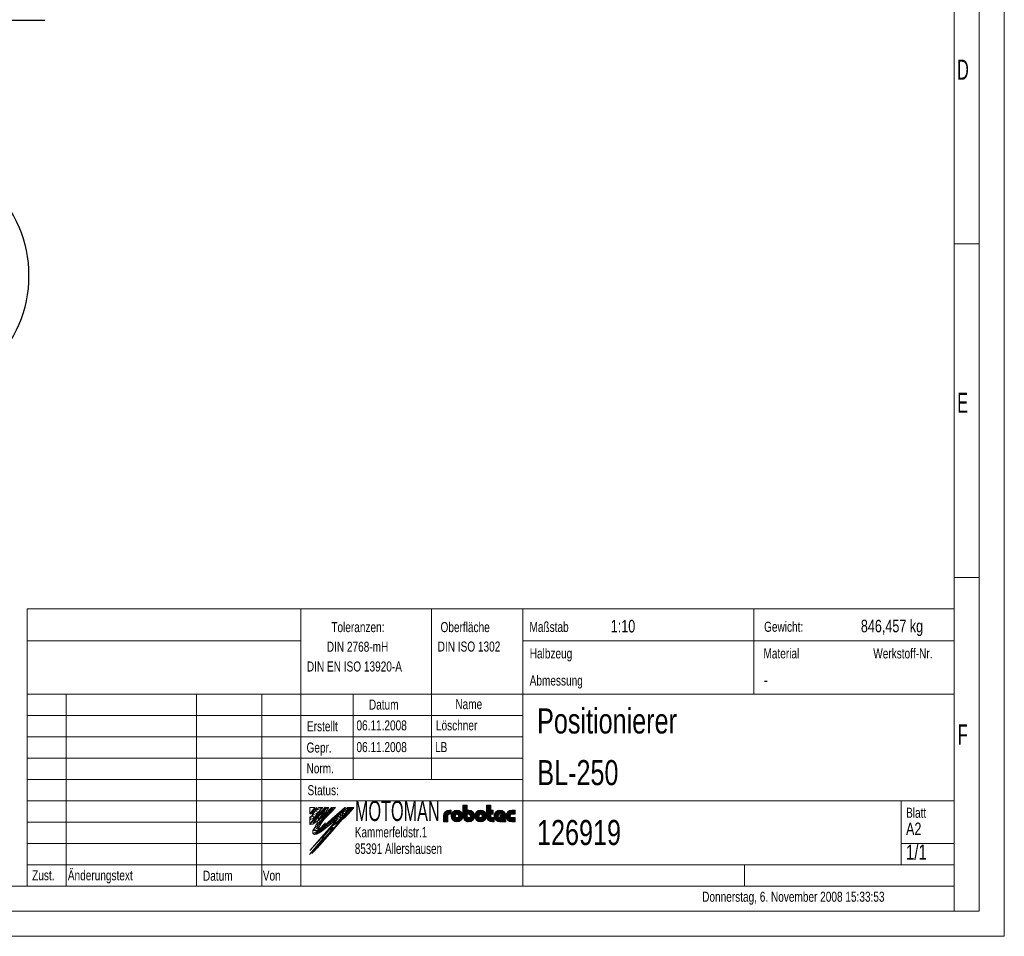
# Model space of a CAD drawing. Header units: millimetres. Extents: x 36 to 588, y 6 to 414.
# Tile 13 of 14: x 392 to 588, y 6 to 188. Entities that reach past the tile are written whole.
import ezdxf

# ---------------------------------------------------------------- set-up
doc = ezdxf.new("R2010")
doc.units = ezdxf.units.MM
doc.styles.add('SLDTEXTSTYLE0', font='TXT', dxfattribs={"width": 0.605})
doc.styles.add('SLDTEXTSTYLE1', font='TXT', dxfattribs={"width": 0.75})
doc.styles.add('SLDTEXTSTYLE2', font='TXT', dxfattribs={"width": 0.7})
doc.dimstyles.new('SLDDIMSTYLE1', dxfattribs={"dimtxt": 1.3, "dimasz": 1.3, "dimexe": 0, "dimexo": 0.0625, "dimgap": 0.325, "dimtad": 0, "dimtih": 1, "dimtoh": 1, "dimdec": 0, "dimrnd": 1e-09, "dimzin": 0, "dimdsep": 46, "dimtxsty": 'Standard', "dimblk1": 'DOT', "dimblk2": 'DOT', "dimsah": 1, "dimcen": 0.09, "dimadec": 0, "dimazin": 0, "dimtfac": 1, "dimtdec": 0, "dimtofl": 0, "dimtmove": 0, "dimatfit": 3, "dimldrblk": 'DOT', "dimfxl": 1, "dimtolj": 1, "dimtzin": 0, "dimarcsym": 0})

# ---------------------------------------------------------------- blocks, each defined once
blk = doc.blocks.new('_DOT')
at = {"color": 0, "linetype": 'ByBlock', "lineweight": -2}
blk.add_line((-0.5, 0), (-1, 0), dxfattribs=at)
at = {"color": 0, "linetype": 'ByBlock', "const_width": 0.5}
blk.add_lwpolyline([(-0.25, 0, 1), (0.25, 0, 1)], format="xyb", close=True, dxfattribs=at)

msp = doc.modelspace()

# ---------------------------------------------------------------- linework, layer by layer
at = {"color": 7, "linetype": 'Continuous', "lineweight": 15}
for p, q in [((588.5, 414.5), (588.5, 5.5)), ((588.5, 5.5), (36.5, 5.5))]:
    msp.add_line(p, q, dxfattribs=at)
at = {"color": 1, "linetype": 'Continuous', "lineweight": 0}
for p, q in [((583.5, 409.5), (583.5, 10.5)), ((578.5, 404.5), (578.5, 10.5)), ((583.4831, 143.5), (578.5, 143.5)), ((583.4831, 77), (578.5, 77)), ((393.7247, 70.7491), (393.7247, 15.4991)), ((393.7247, 70.7491), (578.5, 70.7491)), ((448.3247, 15.4991), (448.3247, 70.7491)), ((474.3247, 70.7491), (474.3247, 36.7491)), ((492.5247, 70.7491), (492.5247, 15.4991)), ((538.6121, 53.7491), (538.6121, 70.7491)), ((578.5, 10.5), (578.5, 65.49)), ((448.3247, 64.3741), (393.7247, 64.3741)), ((578.5, 64.3741), (492.5247, 64.3741)), ((578.5, 53.7491), (393.7247, 53.7491)), ((401.5247, 53.7491), (401.5247, 15.4991)), ((427.5247, 15.4991), (427.5247, 53.7491)), ((440.5247, 53.7491), (440.5247, 15.4991)), ((458.7247, 36.7491), (458.7247, 53.7491)), ((492.5247, 49.4991), (393.7247, 49.4991)), ((492.5247, 45.2491), (393.7247, 45.2491)), ((492.5247, 40.9991), (393.7247, 40.9991)), ((492.5247, 36.7491), (393.7247, 36.7491)), ((448.3247, 32.4991), (393.7247, 32.4991)), ((448.3247, 32.4991), (578.5, 32.4991)), ((567.9247, 19.7491), (567.9247, 32.4991)), ((448.3247, 28.2491), (393.7247, 28.2491)), ((448.3247, 23.9991), (393.7247, 23.9991)), ((578.5, 23.9991), (567.9247, 23.9991)), ((393.7247, 19.7491), (578.5, 19.7491)), ((536.7247, 15.4991), (536.7247, 19.7491)), ((393.7247, 15.4991), (46.5, 15.5)), ((393.7247, 15.4991), (578.5, 15.4991)), ((583.5, 10.5), (41.5, 10.5)), ((395.62, 10.5), (578.5, 10.5))]:
    msp.add_line(p, q, dxfattribs=at)
at = {"color": 7, "linetype": 'Continuous', "lineweight": 0}
for p, q in [((480.593, 29.4824), (480.593, 31.6664)), ((480.593, 31.6664), (481.433, 31.6664)), ((480.6783, 31.6664), (480.6783, 29.0426)), ((480.7623, 28.8745), (480.7623, 31.6664)), ((480.8463, 31.6664), (480.8463, 28.7532)), ((480.9303, 28.658), (480.9303, 31.6664)), ((481.0143, 31.6664), (481.0143, 28.5805)), ((481.0983, 28.5164), (481.0983, 31.6664)), ((481.1823, 31.6664), (481.1823, 28.4632)), ((481.2663, 28.4192), (481.2663, 31.6664)), ((481.3503, 31.6664), (481.3503, 28.3834)), ((481.433, 29.4824), (481.433, 31.6664)), ((485.297, 31.6664), (486.137, 31.6664)), ((485.297, 29.4824), (485.297, 31.6664)), ((485.3426, 29.1579), (485.3426, 31.6664)), ((485.4266, 31.6664), (485.4266, 28.9456)), ((485.5106, 28.8064), (485.5106, 31.6664)), ((485.5946, 31.6664), (485.5946, 28.7004)), ((485.6786, 28.6152), (485.6786, 31.6664)), ((485.7626, 31.6664), (485.7626, 28.5451)), ((485.8466, 28.487), (485.8466, 31.6664)), ((485.9306, 31.6664), (485.9306, 28.4389)), ((486.0146, 28.3994), (486.0146, 31.6664)), ((486.0986, 31.6664), (486.0986, 28.3675)), ((486.137, 30.6584), (486.137, 31.6664)), ((450.4677, 29.4824), (450.0657, 29.2305)), ((450.0696, 29.8806), (451.0944, 31.1812)), ((450.0696, 31.1812), (451.0944, 31.1812)), ((451.0944, 31.1812), (450.0696, 29.8806)), ((450.0696, 29.8806), (450.0696, 31.1812)), ((450.0696, 29.8806), (450.2871, 29.8806)), ((450.2871, 29.8806), (450.0696, 29.8806)), ((450.2871, 29.8806), (450.0696, 29.8806)), ((450.0696, 28.6806), (450.4848, 29.5169)), ((450.0696, 28.6806), (450.4677, 29.4824)), ((450.2871, 29.8806), (451.0944, 31.1812)), ((451.0944, 31.1812), (450.2871, 29.8806)), ((450.2871, 29.8806), (450.9701, 30.8324)), ((450.9701, 30.8324), (450.2871, 29.8806)), ((450.6601, 30.191), (450.2871, 29.8806)), ((450.2871, 29.8806), (450.6601, 30.191)), ((450.6601, 30.191), (450.2871, 29.8806)), ((451.1767, 30.5013), (450.4848, 29.5169)), ((450.4848, 29.5169), (451.1767, 30.5013)), ((450.4848, 29.5169), (451.7743, 30.1993)), ((451.7743, 30.1993), (450.4848, 29.5169)), ((450.4848, 29.5169), (450.7424, 30.1703)), ((450.4848, 29.5169), (450.9911, 29.1564)), ((450.9911, 29.1564), (450.4848, 29.5169)), ((450.6601, 30.191), (450.9701, 30.8324)), ((450.9701, 30.8324), (450.6601, 30.191)), ((450.6601, 30.191), (451.1767, 30.5013)), ((451.1767, 30.5013), (450.6601, 30.191)), ((450.7424, 30.1703), (450.6601, 30.191)), ((450.7424, 30.1703), (451.1767, 30.5013)), ((451.1767, 30.5013), (450.7424, 30.1703)), ((451.0944, 31.1812), (450.9701, 30.8324)), ((450.9701, 30.8324), (451.1767, 30.5013)), ((451.7743, 30.1993), (450.9911, 29.1564)), ((451, 30.7975), (451.1868, 30.8982)), ((451.0575, 30.7257), (451, 30.7975)), ((451.6612, 29.6618), (451.0431, 29.0724)), ((451.733, 29.5468), (451.0431, 29.0724)), ((451.0431, 29.0724), (451.733, 29.5468)), ((451.4673, 31.1812), (451.0433, 30.715)), ((451.0433, 30.715), (451.0782, 30.6592)), ((451.1868, 30.8982), (451.0575, 30.7257)), ((451.0782, 30.6592), (451.4673, 31.1812)), ((451.2299, 30.8407), (451.0862, 30.6825)), ((451.0862, 30.6825), (451.1293, 30.5819)), ((451.8594, 29.7547), (451.1209, 29.0479)), ((452.0186, 29.5838), (451.1209, 29.0479)), ((451.1209, 29.0479), (452.0186, 29.5838)), ((451.1293, 30.5819), (451.2299, 30.8407)), ((451.1293, 28.8999), (451.733, 29.5468)), ((451.1767, 30.5013), (452.708, 31.1812)), ((452.708, 31.1812), (451.1767, 30.5013)), ((451.1767, 30.5013), (451.9008, 31.1812)), ((451.1767, 30.5013), (451.7743, 30.1993)), ((451.7743, 30.1993), (451.1767, 30.5013)), ((451.2389, 28.9494), (452.0186, 29.5838)), ((451.5893, 29.9637), (451.4312, 29.7481)), ((451.4312, 29.7481), (451.6612, 29.8918)), ((451.7905, 29.9493), (451.4456, 29.3168)), ((451.4456, 29.3168), (451.9343, 29.7912)), ((451.6612, 29.8918), (451.5893, 29.9637)), ((451.733, 29.82), (451.5893, 29.5468)), ((451.5893, 29.5468), (451.7905, 29.7624)), ((451.5911, 29.9957), (451.842, 30.2745)), ((452.0186, 29.5838), (451.5911, 29.9957)), ((451.5911, 29.9957), (452.2208, 29.8026)), ((452.2208, 29.8026), (451.5911, 29.9957)), ((451.733, 29.5468), (451.6612, 29.6618)), ((451.7905, 29.7624), (451.733, 29.82)), ((452.708, 31.1812), (451.7743, 30.1993)), ((451.7773, 28.5563), (453.4943, 31.1812)), ((453.4943, 31.1812), (451.7773, 28.5563)), ((453.6396, 30.6876), (451.7773, 28.5563)), ((451.7773, 28.5563), (452.7625, 29.6838)), ((451.7773, 28.5563), (453.1004, 29.6376)), ((453.1004, 29.6376), (451.7773, 28.5563)), ((451.9343, 29.7912), (451.7905, 29.9493)), ((452.1512, 30.6093), (451.8193, 30.2656)), ((451.8193, 30.2656), (451.9055, 30.1219)), ((451.842, 30.2745), (452.2208, 29.8026)), ((452.0186, 29.5838), (451.8594, 29.7547)), ((451.8701, 29.423), (453.4943, 31.1812)), ((451.9008, 31.1812), (452.708, 31.1812)), ((451.9055, 30.1219), (452.1512, 30.6093)), ((451.963, 30.0643), (452.5667, 30.5531)), ((452.078, 30.0068), (451.963, 30.0643)), ((452.2208, 29.8026), (452.0186, 29.5838)), ((453.1417, 31.2145), (452.0226, 29.9944)), ((453.4943, 31.1812), (452.0226, 29.9944)), ((452.0226, 29.9944), (453.4943, 31.1812)), ((452.0226, 29.9944), (452.2208, 29.8026)), ((452.5667, 30.5531), (452.078, 30.0068)), ((452.2208, 29.8026), (453.4943, 31.1812)), ((453.6975, 29.9942), (452.2406, 28.1296)), ((453.8669, 29.8961), (452.2406, 28.1296)), ((452.2406, 28.1296), (453.8669, 29.8961)), ((452.267, 28.0259), (453.8669, 29.8961)), ((453.1004, 29.6376), (452.2984, 28.5291)), ((453.5873, 29.9062), (452.3511, 28.296)), ((452.7625, 29.6838), (453.6396, 30.6876)), ((452.7625, 29.6838), (453.9258, 30.5277)), ((453.9258, 30.5277), (452.7625, 29.6838)), ((452.7625, 29.6838), (453.1004, 29.6376)), ((453.1004, 29.6376), (452.7625, 29.6838)), ((452.9028, 28.7691), (454.2783, 30.2019)), ((453.8669, 29.8961), (452.9028, 28.7691)), ((452.9979, 29.0724), (453.5873, 29.9062)), ((453.9258, 30.5277), (453.1004, 29.6376)), ((453.4943, 31.1812), (453.1417, 31.2145)), ((453.4943, 31.1812), (453.6396, 30.6876)), ((453.4943, 31.1812), (453.8874, 31.1812)), ((453.6396, 30.6876), (453.4943, 31.1812)), ((453.7989, 30.3909), (453.5248, 30.0953)), ((454.2783, 30.2019), (453.5248, 30.0953)), ((453.5248, 30.0953), (454.2783, 30.2019)), ((453.5248, 30.0953), (453.8669, 29.8961)), ((453.8874, 31.1812), (453.6396, 30.6876)), ((453.6396, 30.6876), (453.9258, 30.5277)), ((453.8669, 29.8961), (453.6975, 29.9942)), ((454.3939, 31.1812), (453.7841, 30.5841)), ((453.7841, 30.5841), (454.3939, 31.1812)), ((453.7841, 30.5841), (454.5317, 31.1812)), ((454.5317, 31.1812), (453.7841, 30.5841)), ((453.7841, 30.5841), (454.3939, 31.1812)), ((453.7841, 30.5841), (453.9394, 30.5425)), ((453.9394, 30.5425), (453.7841, 30.5841)), ((453.9258, 30.5277), (453.7841, 30.5841)), ((454.2783, 30.2019), (453.7989, 30.3909)), ((454.2783, 30.2019), (453.8669, 29.8961)), ((453.8669, 29.8961), (454.2783, 30.2019)), ((454.308, 30.5969), (453.9237, 30.3416)), ((453.9237, 30.3416), (454.0762, 30.2815)), ((454.5317, 31.1812), (453.9258, 30.5277)), ((455.1852, 31.1812), (454.0762, 30.2815)), ((454.7375, 31.1812), (454.0762, 30.2815)), ((454.0762, 30.2815), (455.1852, 31.1812)), ((454.0762, 30.2815), (454.308, 30.5969)), ((454.0762, 30.2815), (454.2783, 30.2019)), ((454.2783, 30.2019), (455.1852, 31.1812)), ((454.3939, 31.1812), (454.5317, 31.1812)), ((454.4823, 28.8809), (457.0441, 31.1812)), ((454.5661, 28.8123), (457.0441, 31.1812)), ((457.0441, 31.1812), (454.5661, 28.8123)), ((454.5661, 28.8123), (456.8338, 30.771)), ((456.8338, 30.771), (454.5661, 28.8123)), ((455.1852, 31.1812), (454.7375, 31.1812)), ((454.7421, 28.6348), (456.8338, 30.771)), ((456.8338, 30.771), (454.7421, 28.6348)), ((457.0789, 30.7113), (454.7421, 28.6348)), ((455.8201, 29.5561), (455.2726, 29.0564)), ((455.8201, 29.5561), (455.5842, 28.8254)), ((455.5842, 28.8254), (455.8201, 29.5561)), ((456.2056, 29.9099), (455.8201, 29.5561)), ((455.8201, 29.5561), (456.2671, 28.9081)), ((456.2671, 28.9081), (455.8201, 29.5561)), ((456.6127, 30.2835), (456.2056, 29.9099)), ((456.2056, 29.9099), (456.611, 29.373)), ((456.611, 29.373), (456.2056, 29.9099)), ((456.2056, 29.9099), (456.2671, 28.9081)), ((456.2671, 28.9081), (456.2056, 29.9099)), ((456.8789, 29.5468), (456.3183, 28.8424)), ((456.6127, 30.2835), (456.611, 29.373)), ((456.611, 29.373), (456.6127, 30.2835)), ((456.611, 29.373), (456.9787, 29.8702)), ((456.6127, 30.2835), (457.1017, 30.7322)), ((457.5092, 30.4709), (456.6127, 30.2835)), ((457.5092, 30.4709), (456.6127, 30.2835)), ((456.6127, 30.2835), (456.9787, 29.8702)), ((456.9787, 29.8702), (456.6127, 30.2835)), ((457.5425, 30.5078), (456.7517, 29.5633)), ((457.7506, 30.5045), (456.7517, 29.5633)), ((456.7517, 29.5633), (457.7506, 30.5045)), ((456.7517, 29.5633), (456.9364, 29.4462)), ((457.0441, 31.1812), (456.8338, 30.771)), ((456.8338, 30.771), (457.0789, 30.7113)), ((456.8645, 30.7832), (457.0441, 31.1812)), ((457.2095, 31.1713), (456.8645, 30.7832)), ((457.0082, 29.4174), (456.8789, 29.5468)), ((457.0082, 30.9269), (456.9076, 30.7975)), ((456.9076, 30.7975), (456.9795, 30.7544)), ((456.9364, 29.4462), (457.7506, 30.5045)), ((456.9551, 29.4705), (457.8563, 30.5531)), ((457.8563, 30.5531), (456.9551, 29.4705)), ((456.9551, 29.4705), (457.8563, 30.5531)), ((457.7506, 30.5045), (456.9551, 29.4705)), ((457.8149, 30.5035), (456.9551, 29.4705)), ((456.9551, 29.4705), (457.0082, 29.4174)), ((456.9787, 29.8702), (457.5092, 30.4709)), ((456.9795, 30.7544), (457.0082, 30.9269)), ((457.2095, 30.8694), (456.9939, 30.7544)), ((457.0082, 30.8407), (456.9939, 30.7688)), ((456.9939, 30.7688), (457.0801, 30.8407)), ((456.9939, 30.7544), (457.0514, 30.7257)), ((457.0801, 30.8407), (457.0082, 30.8407)), ((457.0082, 29.4174), (457.8149, 30.5035)), ((457.0441, 31.1812), (457.2095, 31.1713)), ((457.0514, 30.7257), (457.2095, 30.8694)), ((457.5909, 31.1812), (457.1017, 30.7322)), ((457.1017, 30.7322), (457.5092, 30.4709)), ((457.5092, 30.4709), (457.1017, 30.7322)), ((457.1017, 30.7322), (457.5092, 30.4709)), ((457.1017, 30.7322), (457.5092, 30.4709)), ((457.6551, 29.935), (457.1819, 29.3975)), ((457.7515, 29.8698), (457.1819, 29.3975)), ((457.1819, 29.3975), (457.7515, 29.8698)), ((457.2481, 29.3503), (457.7515, 29.8698)), ((457.5909, 31.1812), (457.5092, 30.4709)), ((457.5092, 30.4709), (457.5909, 31.1812)), ((457.5092, 30.4709), (458.1084, 31.1346)), ((457.5425, 30.5078), (457.9824, 30.9951)), ((457.7506, 30.5045), (457.5425, 30.5078)), ((457.9093, 30.502), (457.5425, 30.5078)), ((457.5909, 31.1812), (458.8896, 31.1812)), ((457.7701, 30.9988), (457.5909, 31.1812)), ((458.1084, 31.1346), (457.5909, 31.1812)), ((458.7217, 30.982), (457.6551, 29.935)), ((457.6551, 29.935), (458.7217, 30.982)), ((458.5292, 30.9738), (457.6551, 29.935)), ((457.7515, 29.8698), (457.6551, 29.935)), ((457.6551, 29.935), (457.7515, 29.8698)), ((457.8563, 30.5531), (457.7506, 30.5045)), ((457.7515, 29.8698), (458.7217, 30.982)), ((457.7701, 30.9988), (458.8896, 31.1812)), ((458.8896, 31.1812), (457.7701, 30.9988)), ((458.7217, 30.982), (457.7701, 30.9988)), ((457.9824, 30.9951), (457.9093, 30.502)), ((457.9093, 30.502), (457.9824, 30.9951)), ((458.3013, 30.9894), (457.9093, 30.502)), ((457.9824, 30.9951), (458.3013, 30.9894)), ((458.7217, 30.982), (458.5292, 30.9738)), ((458.8896, 31.1812), (458.7217, 30.982)), ((476.729, 28.3064), (476.729, 29.4824)), ((476.7674, 28.3064), (476.7674, 29.7805)), ((476.8514, 30.0048), (476.8514, 28.3064)), ((476.9354, 28.3064), (476.9354, 30.1479)), ((477.0194, 30.2561), (477.0194, 28.3064)), ((477.1034, 28.3064), (477.1034, 30.3428)), ((477.1874, 30.4141), (477.1874, 28.3064)), ((477.2714, 28.3064), (477.2714, 30.4731)), ((477.3554, 30.522), (477.3554, 28.3064)), ((477.4394, 28.3064), (477.4394, 30.5623)), ((477.5234, 30.5947), (477.5234, 28.3064)), ((477.569, 28.3064), (477.569, 29.4824)), ((477.6074, 29.6384), (477.6074, 30.6201)), ((477.6914, 30.6388), (477.6914, 29.7417)), ((477.7754, 29.7924), (477.7754, 30.6512)), ((477.8594, 30.6575), (477.8594, 29.8152)), ((477.905, 30.6584), (478.241, 30.6584)), ((477.905, 29.8184), (478.241, 29.8184)), ((477.9434, 29.8184), (477.9434, 30.6584)), ((478.0274, 30.6584), (478.0274, 29.8184)), ((478.1114, 29.8184), (478.1114, 30.6584)), ((478.1954, 30.6584), (478.1954, 29.8184)), ((478.241, 29.8184), (478.241, 30.6584)), ((478.3461, 28.9963), (478.3461, 29.9684)), ((478.4301, 30.1219), (478.4301, 28.8428)), ((478.5141, 28.7288), (478.5141, 30.2359)), ((478.5981, 30.3264), (478.5981, 28.6383)), ((478.6821, 28.5642), (478.6821, 30.4005)), ((478.7661, 30.4618), (478.7661, 28.5029)), ((478.8501, 28.452), (478.8501, 30.5127)), ((478.9341, 30.5546), (478.9341, 28.4101)), ((479.0181, 28.3761), (479.0181, 30.5886)), ((479.1021, 29.5996), (479.1021, 30.6154)), ((479.1861, 30.6355), (479.1861, 29.7265)), ((479.2701, 29.7846), (479.2701, 30.6491)), ((479.3541, 30.6567), (479.3541, 29.8124)), ((479.4381, 29.8177), (479.4381, 30.6582)), ((479.5221, 30.6536), (479.5221, 29.8015)), ((479.6061, 29.7601), (479.6061, 30.643)), ((479.6901, 30.6262), (479.6901, 29.6781)), ((479.7741, 30.6028), (479.7741, 28.3619)), ((479.8581, 28.3922), (479.8581, 30.5725)), ((479.9421, 30.5346), (479.9421, 28.4301)), ((480.0261, 28.4764), (480.0261, 30.4883)), ((480.1101, 30.4324), (480.1101, 28.5323)), ((480.1941, 28.5997), (480.1941, 30.365)), ((480.2781, 30.2833), (480.2781, 28.6815)), ((480.3621, 28.7826), (480.3621, 30.1822)), ((480.4461, 30.0515), (480.4461, 28.9133)), ((480.5301, 29.103), (480.5301, 29.8617)), ((481.4343, 28.355), (481.4343, 29.4528)), ((481.769, 30.6584), (481.601, 30.6584)), ((481.601, 29.8184), (481.601, 30.6584)), ((481.769, 29.8184), (481.601, 29.8184)), ((481.6023, 30.6584), (481.6023, 29.8184)), ((481.6863, 29.8184), (481.6863, 30.6584)), ((481.7703, 30.6584), (481.7703, 29.8184)), ((481.8543, 29.8073), (481.8543, 30.6553)), ((481.9383, 30.6461), (481.9383, 29.7726)), ((482.0223, 29.7031), (482.0223, 30.6308)), ((482.1063, 28.3558), (482.1063, 30.6089)), ((482.1903, 30.5803), (482.1903, 28.3844)), ((482.2743, 28.4204), (482.2743, 30.5443)), ((482.3583, 30.5), (482.3583, 28.4647)), ((482.4423, 28.5182), (482.4423, 30.4465)), ((482.5263, 30.3821), (482.5263, 28.5826)), ((482.6103, 28.6607), (482.6103, 30.3041)), ((482.6943, 30.2082), (482.6943, 28.7565)), ((482.7783, 28.8788), (482.7783, 30.0859)), ((482.8623, 29.9156), (482.8623, 29.0491)), ((483.0105, 29.0954), (483.0105, 29.8693)), ((483.0945, 30.0561), (483.0945, 28.9086)), ((483.1785, 28.7791), (483.1785, 30.1857)), ((483.2625, 30.286), (483.2625, 28.6787)), ((483.3465, 28.5974), (483.3465, 30.3673)), ((483.4305, 30.4343), (483.4305, 28.5304)), ((483.5145, 28.4748), (483.5145, 30.4899)), ((483.5985, 30.5359), (483.5985, 28.4288)), ((483.6825, 28.3912), (483.6825, 30.5735)), ((483.7665, 30.6036), (483.7665, 28.3611)), ((483.8505, 30.6268), (483.8505, 29.6816)), ((483.9345, 29.7618), (483.9345, 30.6435)), ((484.0185, 30.6539), (484.0185, 29.8023)), ((484.1025, 29.8178), (484.1025, 30.6582)), ((484.1865, 30.6565), (484.1865, 29.8119)), ((484.2705, 29.7833), (484.2705, 30.6488)), ((484.3545, 30.6349), (484.3545, 29.724)), ((484.4385, 30.6147), (484.4385, 28.35)), ((484.5225, 28.377), (484.5225, 30.5877)), ((484.6065, 30.5535), (484.6065, 28.4112)), ((484.6905, 28.4534), (484.6905, 30.5113)), ((484.7745, 30.4601), (484.7745, 28.5046)), ((484.8585, 28.5663), (484.8585, 30.3984)), ((484.9425, 30.3239), (484.9425, 28.6408)), ((485.0265, 28.732), (485.0265, 30.2327)), ((485.1105, 30.1179), (485.1105, 28.8468)), ((485.1945, 29.0021), (485.1945, 29.9626)), ((486.137, 30.6584), (486.641, 30.6584)), ((486.137, 29.8184), (486.641, 29.8184)), ((486.137, 29.4824), (486.137, 29.8184)), ((486.1826, 29.8184), (486.1826, 30.6584)), ((486.2666, 30.6584), (486.2666, 29.8184)), ((486.3506, 29.8184), (486.3506, 30.6584)), ((486.4346, 30.6584), (486.4346, 29.8184)), ((486.5186, 29.8184), (486.5186, 30.6584)), ((486.6026, 30.6584), (486.6026, 29.8184)), ((486.641, 29.8184), (486.641, 30.6584)), ((486.8496, 29.176), (486.8496, 29.7887)), ((486.9336, 30.0092), (486.9336, 28.9555)), ((487.0176, 28.8137), (487.0176, 30.151)), ((487.1016, 30.2586), (487.1016, 28.7061)), ((487.1856, 28.6198), (487.1856, 30.3449)), ((487.2696, 30.4157), (487.2696, 28.549)), ((487.3536, 28.4902), (487.3536, 30.4745)), ((487.4376, 30.5232), (487.4376, 28.4415)), ((487.5216, 28.4015), (487.5216, 30.5632)), ((487.6056, 30.5955), (487.6056, 28.3692)), ((487.6896, 29.6425), (487.6896, 30.6206)), ((487.7736, 30.6392), (487.7736, 29.7435)), ((487.8576, 29.7933), (487.8576, 30.6514)), ((487.9416, 30.6576), (487.9416, 29.8155)), ((487.985, 29.5664), (488.3103, 29.5664)), ((487.985, 29.3984), (487.985, 29.5664)), ((488.0256, 29.8159), (488.0256, 30.6577)), ((488.0256, 29.5664), (488.0256, 29.3984)), ((488.1096, 30.6517), (488.1096, 29.7944)), ((488.1096, 29.3984), (488.1096, 29.5664)), ((488.1936, 29.7458), (488.1936, 30.6397)), ((488.1936, 29.5664), (488.1936, 29.3984)), ((488.2776, 30.6214), (488.2776, 29.6475)), ((488.2776, 29.3984), (488.2776, 29.5664)), ((488.3616, 29.3984), (488.3616, 30.5964)), ((488.4456, 30.5644), (488.4456, 29.3984)), ((488.5296, 29.3984), (488.5296, 30.5247)), ((488.6136, 30.4763), (488.6136, 29.3984)), ((488.6976, 29.3984), (488.6976, 30.4179)), ((488.7816, 30.3475), (488.7816, 29.3984)), ((488.8656, 29.3984), (488.8656, 30.2618)), ((488.9496, 30.1551), (488.9496, 29.3984)), ((489.0336, 29.3984), (489.0336, 30.0147)), ((489.1176, 29.7989), (489.1176, 29.3984)), ((489.161, 29.3984), (489.161, 29.4824)), ((489.2176, 29.1217), (489.2176, 29.843)), ((489.3016, 30.0401), (489.3016, 28.9247)), ((489.3856, 28.791), (489.3856, 30.1737)), ((489.4696, 30.2765), (489.4696, 28.6882)), ((489.5536, 28.6052), (489.5536, 30.3595)), ((489.6376, 30.4278), (489.6376, 28.5369)), ((489.7216, 28.4802), (489.7216, 30.4845)), ((489.8056, 30.5315), (489.8056, 28.4332)), ((489.8896, 28.3948), (489.8896, 30.5699)), ((489.9736, 30.6008), (489.9736, 28.3639)), ((490.0576, 29.6691), (490.0576, 30.6247)), ((490.1416, 30.642), (490.1416, 29.7557)), ((490.2256, 29.7994), (490.2256, 30.6531)), ((490.3096, 30.658), (490.3096, 29.8172)), ((490.337, 30.6584), (491.009, 30.6584)), ((490.337, 29.8184), (491.009, 29.8184)), ((490.3936, 29.8184), (490.3936, 30.6584)), ((490.4776, 30.6584), (490.4776, 29.8184)), ((490.5616, 29.8184), (490.5616, 30.6584)), ((490.6456, 30.6584), (490.6456, 29.8184)), ((490.7296, 29.8184), (490.7296, 30.6584)), ((490.8136, 30.6584), (490.8136, 29.8184)), ((490.8976, 29.8184), (490.8976, 30.6584)), ((490.9816, 30.6584), (490.9816, 29.8184)), ((491.009, 30.6584), (491.009, 29.8184)), ((450.0657, 29.2305), (450.0696, 28.6806)), ((450.0696, 27.7908), (450.9911, 29.1564)), ((450.9911, 29.1564), (450.0696, 27.7908)), ((450.0696, 28.6806), (450.9911, 29.1564)), ((450.9911, 29.1564), (450.0696, 28.6806)), ((450.0696, 27.7908), (451.2389, 28.9494)), ((451.2389, 28.9494), (450.0696, 27.7908)), ((450.0696, 27.7908), (450.0696, 28.6806)), ((450.6601, 27.8322), (450.0696, 27.7908)), ((450.6601, 27.8322), (451.8701, 29.423)), ((451.8701, 29.423), (450.6601, 27.8322)), ((450.6601, 27.8322), (451.2389, 28.9494)), ((451.2389, 28.9494), (450.6601, 27.8322)), ((451.7773, 28.5563), (450.6601, 27.8322)), ((451.1006, 29.3024), (450.9856, 29.1443)), ((450.9856, 29.1443), (451.0431, 29.1155)), ((450.9911, 29.1564), (451.2389, 28.9494)), ((451.0431, 29.1155), (451.1006, 29.3024)), ((451.0431, 29.1155), (451.2731, 29.2161)), ((451.1293, 29.0436), (451.0431, 29.1155)), ((451.0431, 29.0724), (451.1293, 28.8999)), ((451.0532, 27.1908), (451.3748, 27.7972)), ((451.0532, 27.1908), (451.7773, 27.6667)), ((451.7773, 27.6667), (451.0532, 27.1908)), ((451.1209, 29.0479), (451.2389, 28.9494)), ((451.2731, 29.2161), (451.1293, 29.0436)), ((451.2389, 28.9494), (451.8701, 29.423)), ((451.3748, 27.7972), (451.7773, 28.5563)), ((451.3748, 27.7972), (452.2984, 28.5291)), ((452.2984, 28.5291), (451.3748, 27.7972)), ((451.3748, 27.7972), (451.7773, 27.6667)), ((451.7923, 27.6916), (451.3748, 27.7972)), ((451.7773, 27.6667), (451.5908, 27.0666)), ((452.1396, 27.672), (451.6606, 26.8954)), ((451.7773, 28.5563), (451.8701, 29.423)), ((451.8701, 29.423), (451.7773, 28.5563)), ((452.2984, 28.5291), (451.7773, 28.5563)), ((451.7773, 28.5563), (452.2984, 28.5291)), ((452.2984, 28.5291), (451.7923, 27.6916)), ((453.2414, 28.1266), (451.8806, 26.7125)), ((452.1099, 28.2171), (451.9166, 27.8972)), ((452.3118, 28.082), (451.9166, 27.8972)), ((451.9166, 27.8972), (452.3118, 28.082)), ((451.9166, 27.8972), (452.1367, 27.6673)), ((451.9418, 27.1994), (452.1396, 27.672)), ((452.3118, 28.082), (452.1099, 28.2171)), ((452.1211, 27.6635), (452.653, 28.4829)), ((452.2792, 28.066), (452.1211, 27.6635)), ((452.1367, 27.6673), (452.3118, 28.082)), ((452.224, 26.8092), (453.2414, 28.1266)), ((452.2406, 28.1296), (452.267, 28.0259)), ((452.653, 28.4829), (452.2792, 28.066)), ((452.3511, 28.296), (452.9979, 29.0724)), ((453.3167, 27.5289), (452.4038, 26.4015)), ((452.4038, 26.4015), (453.3167, 27.5289)), ((452.4086, 25.2339), (455.5842, 28.8254)), ((452.4661, 25.162), (455.5842, 28.8254)), ((455.5842, 28.8254), (452.4661, 25.162)), ((453.3167, 27.5289), (452.6853, 27.0632)), ((453.5309, 28.0484), (452.6957, 27.2843)), ((453.7411, 27.8464), (452.6957, 27.2843)), ((452.6957, 27.2843), (453.7411, 27.8464)), ((452.8616, 27.1932), (453.7411, 27.8464)), ((453.8903, 27.958), (453.3167, 27.5289)), ((453.4984, 27.2669), (453.3167, 27.5289)), ((453.3167, 27.5289), (453.4984, 27.2669)), ((453.8903, 27.958), (453.4984, 27.2669)), ((453.4984, 27.2669), (453.8903, 27.958)), ((453.4984, 27.2669), (454.05, 27.7329)), ((453.5309, 28.0484), (454.4823, 28.8809)), ((453.7411, 27.8464), (453.5309, 28.0484)), ((453.6017, 27.9804), (453.5309, 28.0484)), ((453.6017, 27.9804), (454.4823, 28.8809)), ((454.4823, 28.8809), (453.6017, 27.9804)), ((454.5661, 28.8123), (453.6017, 27.9804)), ((454.6509, 28.7273), (453.6609, 27.9235)), ((454.7421, 28.6348), (453.6609, 27.9235)), ((453.6609, 27.9235), (454.7421, 28.6348)), ((453.6609, 27.9235), (453.7411, 27.8464)), ((453.7411, 27.8464), (454.7421, 28.6348)), ((454.4717, 28.4199), (453.8903, 27.958)), ((453.8903, 27.958), (454.05, 27.7329)), ((454.05, 27.7329), (453.8903, 27.958)), ((454.4717, 28.4199), (454.05, 27.7329)), ((454.05, 27.7329), (454.4717, 28.4199)), ((454.05, 27.7329), (454.6949, 28.1956)), ((454.3637, 27.3355), (456.2671, 28.9081)), ((456.2671, 28.9081), (454.3637, 27.3355)), ((456.6191, 28.8254), (454.3637, 27.3355)), ((454.3637, 27.3355), (455.5842, 28.8254)), ((455.5842, 28.8254), (454.4641, 27.4335)), ((455.2726, 29.0564), (454.4717, 28.4199)), ((454.4717, 28.4199), (454.6949, 28.1956)), ((454.6949, 28.1956), (454.4717, 28.4199)), ((454.5661, 28.8123), (454.4823, 28.8809)), ((454.4823, 28.8809), (454.5661, 28.8123)), ((454.7421, 28.6348), (454.5661, 28.8123)), ((454.7421, 28.6348), (454.6509, 28.7273)), ((455.2726, 29.0564), (454.6949, 28.1956)), ((454.6949, 28.1956), (455.2726, 29.0564)), ((454.6949, 28.1956), (455.5842, 28.8254)), ((454.8752, 26.8503), (456.6191, 28.8254)), ((456.2671, 28.9081), (454.8811, 26.9632)), ((454.8811, 26.9632), (456.6191, 28.8254)), ((456.6191, 28.8254), (454.9743, 27.063)), ((455.2726, 29.0564), (455.5842, 28.8254)), ((455.5842, 28.8254), (455.2726, 29.0564)), ((455.5842, 28.8254), (456.2671, 28.9081)), ((455.5842, 28.8254), (456.2671, 28.9081)), ((455.8595, 28.3362), (456.2671, 28.9081)), ((456.6191, 28.8254), (455.8595, 28.3362)), ((456.2671, 28.9081), (456.611, 29.373)), ((456.2671, 28.9081), (456.6191, 28.8254)), ((456.6191, 28.8254), (456.2671, 28.9081)), ((456.2671, 28.9081), (456.6191, 28.8254)), ((457.0082, 29.4174), (456.3183, 28.8424)), ((456.3183, 28.8424), (457.0082, 29.4174)), ((456.3183, 28.8424), (456.4189, 28.6986)), ((456.4189, 28.6986), (457.0082, 29.4174)), ((456.9364, 29.173), (456.5626, 28.8567)), ((456.9364, 29.1299), (456.5626, 28.8567)), ((456.5626, 28.8567), (456.9364, 29.1299)), ((456.5626, 28.8567), (456.6345, 28.8424)), ((456.8932, 29.3312), (456.577, 28.8711)), ((456.577, 28.8711), (457.037, 29.2449)), ((457.1819, 29.3975), (456.6191, 28.8254)), ((457.239, 29.341), (456.6191, 28.8254)), ((456.6191, 28.8254), (457.239, 29.341)), ((457.239, 29.341), (456.6191, 28.8254)), ((456.6191, 28.8254), (457.239, 29.341)), ((456.9795, 29.1155), (456.6191, 28.8254)), ((456.6191, 28.8254), (456.9795, 29.1155)), ((456.6191, 28.8254), (456.692, 28.8136)), ((456.6345, 28.8424), (456.9364, 29.1299)), ((456.692, 28.8136), (456.9795, 29.1155)), ((457.037, 29.2449), (456.8932, 29.3312)), ((456.9364, 29.1299), (456.9364, 29.173)), ((456.9795, 29.1155), (457.239, 29.341)), ((457.239, 29.341), (457.1819, 29.3975)), ((457.1819, 29.3975), (457.2481, 29.3503)), ((476.729, 28.3064), (477.569, 28.3064)), ((479.1021, 29.3651), (479.1021, 28.3493)), ((479.1861, 28.3292), (479.1861, 29.2382)), ((479.2701, 29.1802), (479.2701, 28.3156)), ((479.3541, 28.308), (479.3541, 29.1523)), ((479.4381, 29.147), (479.4381, 28.3065)), ((479.5221, 28.3111), (479.5221, 29.1632)), ((479.6061, 29.2046), (479.6061, 28.3217)), ((479.6901, 28.3385), (479.6901, 29.2867)), ((481.5183, 29.2586), (481.5183, 28.3334)), ((481.6023, 28.3182), (481.6023, 29.1906)), ((481.6863, 29.1567), (481.6863, 28.3093)), ((481.7703, 28.3064), (481.7703, 29.1464)), ((481.8543, 29.1574), (481.8543, 28.3095)), ((481.9383, 28.3186), (481.9383, 29.1921)), ((482.0223, 29.2616), (482.0223, 28.334)), ((483.8505, 28.3379), (483.8505, 29.2831)), ((483.9345, 29.2029), (483.9345, 28.3212)), ((484.0185, 28.3108), (484.0185, 29.1624)), ((484.1025, 29.1469), (484.1025, 28.3065)), ((484.1865, 28.3082), (484.1865, 29.1528)), ((484.2705, 29.1814), (484.2705, 28.3159)), ((484.3545, 28.3298), (484.3545, 29.2407)), ((486.1826, 28.3428), (486.1826, 29.3133)), ((486.2666, 29.2172), (486.2666, 28.3246)), ((486.3506, 28.3127), (486.3506, 29.1694)), ((486.4346, 29.1486), (486.4346, 28.307)), ((486.473, 29.1464), (486.809, 29.1464)), ((486.473, 28.3064), (486.809, 28.3064)), ((486.5186, 28.3064), (486.5186, 29.1464)), ((486.6026, 29.1464), (486.6026, 28.3064)), ((486.6866, 28.3064), (486.6866, 29.1464)), ((486.7706, 29.1464), (486.7706, 28.3064)), ((486.809, 28.3064), (486.809, 29.1464)), ((487.6896, 28.3441), (487.6896, 29.3223)), ((487.7736, 29.2212), (487.7736, 28.3255)), ((487.8576, 28.3133), (487.8576, 29.1714)), ((487.9416, 29.1492), (487.9416, 28.3072)), ((487.985, 29.3984), (489.161, 29.3984)), ((487.985, 29.1464), (489.161, 29.1464)), ((487.985, 28.3064), (489.161, 28.3064)), ((488.0256, 28.3064), (488.0256, 29.1464)), ((488.1096, 29.1464), (488.1096, 28.3064)), ((488.1936, 28.3064), (488.1936, 29.1464)), ((488.2776, 29.1464), (488.2776, 28.3064)), ((488.3616, 28.3064), (488.3616, 29.1464)), ((488.4456, 29.1464), (488.4456, 28.3064)), ((488.5296, 28.3064), (488.5296, 29.1464)), ((488.6136, 29.1464), (488.6136, 28.3064)), ((488.6976, 28.3064), (488.6976, 29.1464)), ((488.7816, 29.1464), (488.7816, 28.3064)), ((488.8656, 28.3064), (488.8656, 29.1464)), ((488.9496, 29.1464), (488.9496, 28.3064)), ((489.0336, 28.3064), (489.0336, 29.1464)), ((489.1176, 29.1464), (489.1176, 28.3064)), ((489.161, 28.3064), (489.161, 29.1464)), ((490.0576, 28.34), (490.0576, 29.2956)), ((490.1416, 29.209), (490.1416, 28.3227)), ((490.2256, 28.3116), (490.2256, 29.1653)), ((490.3096, 29.1475), (490.3096, 28.3067)), ((490.337, 29.1464), (491.009, 29.1464)), ((490.337, 28.3064), (491.009, 28.3064)), ((490.3936, 28.3064), (490.3936, 29.1464)), ((490.4776, 29.1464), (490.4776, 28.3064)), ((490.5616, 28.3064), (490.5616, 29.1464)), ((490.6456, 29.1464), (490.6456, 28.3064)), ((490.7296, 28.3064), (490.7296, 29.1464)), ((490.8136, 29.1464), (490.8136, 28.3064)), ((490.8976, 28.3064), (490.8976, 29.1464)), ((490.9816, 29.1464), (490.9816, 28.3064)), ((491.009, 28.3064), (491.009, 29.1464)), ((454.9302, 27.2034), (450.4762, 22.0036)), ((455.0897, 27.0761), (450.4762, 22.0036)), ((450.4762, 22.0036), (455.0897, 27.0761)), ((450.6803, 26.6114), (451.0532, 27.1908)), ((450.6803, 26.6114), (451.5908, 27.0666)), ((451.5908, 27.0666), (450.6803, 26.6114)), ((450.6803, 26.6114), (451.7773, 26.6093)), ((450.7013, 26.0114), (450.6803, 26.6114)), ((451.7773, 26.6093), (450.6803, 26.6114)), ((451.7773, 26.6093), (450.7013, 26.0114)), ((451.7773, 26.6093), (450.7013, 26.0114)), ((450.7013, 26.0114), (451.0322, 25.7631)), ((450.7013, 26.0114), (451.0322, 25.7631)), ((451.0322, 25.7631), (450.7013, 26.0114)), ((452.3518, 26.8664), (451.0322, 25.7631)), ((451.0322, 25.7631), (452.3518, 26.8664)), ((451.0322, 25.7631), (451.7773, 26.6093)), ((451.7773, 26.6093), (451.0322, 25.7631)), ((451.0322, 25.7631), (451.4875, 25.8666)), ((451.4875, 25.8666), (451.0322, 25.7631)), ((451.0322, 25.7631), (451.4875, 25.8666)), ((451.0532, 27.1908), (451.5908, 27.0666)), ((451.5908, 27.0666), (451.0532, 27.1908)), ((452.5642, 26.9739), (451.4875, 25.8666)), ((451.4875, 25.8666), (452.5642, 26.9739)), ((452.3518, 26.8664), (451.4875, 25.8666)), ((451.4875, 25.8666), (452.3518, 26.8664)), ((451.4875, 25.8666), (452.3518, 26.8664)), ((452.3518, 26.8664), (451.4875, 25.8666)), ((451.4875, 25.8666), (452.0225, 26.153)), ((451.5488, 23.0836), (454.8752, 26.8503)), ((451.5908, 27.0666), (451.7773, 26.6093)), ((451.9418, 27.1994), (451.6606, 26.8954)), ((451.6606, 26.8954), (451.9418, 27.1994)), ((451.6606, 26.8954), (451.7171, 26.757)), ((451.7171, 26.757), (451.9418, 27.1994)), ((451.9226, 27.1426), (451.7171, 26.757)), ((451.7171, 26.757), (451.7773, 26.6093)), ((451.8806, 26.7125), (451.7171, 26.757)), ((451.7171, 26.757), (451.8806, 26.7125)), ((454.7242, 27.0761), (451.7462, 23.6561)), ((454.8811, 26.9632), (451.7462, 23.6561)), ((451.7462, 23.6561), (454.8811, 26.9632)), ((452.3518, 26.8664), (451.7773, 26.6093)), ((451.7773, 26.6093), (451.8806, 26.7125)), ((451.8806, 26.7125), (451.9226, 27.1426)), ((451.8806, 26.7125), (452.224, 26.8092)), ((452.6853, 27.0632), (452.0225, 26.153)), ((452.0225, 26.153), (452.6853, 27.0632)), ((452.5642, 26.9739), (452.0225, 26.153)), ((452.0225, 26.153), (452.5642, 26.9739)), ((452.0225, 26.153), (452.4038, 26.4015)), ((452.1117, 23.6561), (455.0897, 27.0761)), ((452.6221, 27.3247), (452.224, 26.8092)), ((452.224, 26.8092), (452.8616, 27.1932)), ((452.5642, 26.9739), (452.3518, 26.8664)), ((452.4038, 26.4015), (453.4984, 27.2669)), ((452.6853, 27.0632), (452.4038, 26.4015)), ((452.4038, 26.4015), (452.6853, 27.0632)), ((454.3724, 27.3293), (452.4522, 25.1471)), ((454.472, 27.2576), (452.4522, 25.1471)), ((452.4522, 25.1471), (454.472, 27.2576)), ((454.4641, 27.4335), (452.4661, 25.162)), ((455.0158, 27.1522), (452.4762, 24.2649)), ((452.4762, 24.2649), (454.8811, 26.9632)), ((454.8752, 26.8503), (452.4762, 24.2649)), ((452.4762, 24.2649), (454.8752, 26.8503)), ((452.5135, 25.0449), (454.472, 27.2576)), ((452.6853, 27.0632), (452.5642, 26.9739)), ((452.8616, 27.1932), (452.6221, 27.3247)), ((452.6957, 27.2843), (452.8616, 27.1932)), ((454.4641, 27.3041), (454.0329, 26.8728)), ((454.0329, 26.8728), (454.5359, 27.2897)), ((454.5503, 27.2609), (454.1191, 26.6715)), ((454.1191, 26.6715), (454.6078, 27.2178)), ((454.3637, 27.3355), (454.8811, 26.9632)), ((454.8811, 26.9632), (454.3637, 27.3355)), ((454.472, 27.2576), (454.3724, 27.3293)), ((454.5359, 27.2897), (454.4641, 27.3041)), ((454.6078, 27.2178), (454.5503, 27.2609)), ((454.8811, 26.9632), (454.7242, 27.0761)), ((454.8752, 26.8503), (455.0158, 27.1522)), ((454.9743, 27.063), (454.8752, 26.8503)), ((455.0897, 27.0761), (454.9302, 27.2034)), ((449.9949, 21.7798), (453.0536, 25.2426)), ((452.9034, 25.1764), (449.9949, 21.7798)), ((450.0561, 22.5819), (452.4086, 25.2339)), ((452.4661, 25.162), (450.0561, 22.5819)), ((450.4762, 22.0036), (452.1117, 23.6561)), ((451.7462, 23.6561), (450.9457, 22.6125)), ((450.9457, 22.6125), (451.8366, 23.6211)), ((452.4762, 24.2649), (451.5488, 23.0836)), ((451.7462, 23.6561), (452.4762, 24.2649)), ((452.4762, 24.2649), (451.7462, 23.6561)), ((451.7462, 23.6561), (451.8366, 23.6211)), ((451.8366, 23.6211), (451.7462, 23.6561)), ((451.8366, 23.6211), (452.4762, 24.2649)), ((452.4086, 25.2339), (452.4661, 25.162)), ((452.4661, 25.162), (452.4086, 25.2339)), ((452.4522, 25.1471), (452.5135, 25.0449)), ((453.0536, 25.2426), (452.9034, 25.1764))]:
    msp.add_line(p, q, dxfattribs=at)
at = {"color": 7, "linetype": 'Continuous', "lineweight": 30}
msp.add_circle((369.0481, 137.159), 25, dxfattribs=at)
at = {"color": 7, "linetype": 'Continuous', "lineweight": 0}
for centre, radius in [((479.417, 29.4824), 1.176), ((479.417, 29.4824), 0.336), ((484.121, 29.4824), 1.176), ((484.121, 29.4824), 0.336)]:
    msp.add_circle(centre, radius, dxfattribs=at)
for centre, radius, start, end in [((477.905, 29.4824), 1.176, 90, 180), ((477.905, 29.4824), 0.336, 90, 180), ((481.769, 29.4824), 1.176, 180, 90), ((481.769, 29.4824), 0.336, 180, 90), ((486.473, 29.4824), 1.176, 180, 270), ((486.473, 29.4824), 0.336, 180, 270), ((487.985, 29.4824), 1.176, 90, 270), ((487.985, 29.4824), 0.336, 165.522488, 270), ((487.985, 29.4824), 0.336, 14.477512, 165.522488), ((487.985, 29.4824), 1.176, 0, 90), ((490.337, 29.4824), 1.176, 90, 270), ((490.337, 29.4824), 0.336, 165.522488, 270), ((490.337, 29.4824), 0.336, 90, 165.522488), ((481.769, 29.4824), 1.176, 253.39845, 261.786789)]:
    msp.add_arc(centre, radius, start, end, dxfattribs=at)

# ---------------------------------------------------------------- texts
at = {"color": 1, "linetype": 'Continuous', "lineweight": 0, "char_height": 4, "attachment_point": 1, "style": 'SLDTEXTSTYLE0'}
for s, insert in [('D', (579.0894, 180.2211)), ('E', (579.1328, 113.8445)), ('F', (579.2329, 47.7131))]:
    msp.add_mtext(s, dxfattribs=dict(at, insert=insert))
at = {"color": 7, "linetype": 'Continuous', "lineweight": 0, "attachment_point": 1}
for s, insert, char_height, style in [('846,457 kg', (559.9128, 68.5864), 2.5, 'SLDTEXTSTYLE1'), ('Toleranzen:', (454.373, 68.1245), 2, 'SLDTEXTSTYLE1'), ('Oberfläche', (476.138, 68.1268), 2, 'SLDTEXTSTYLE1'), ('Maßstab', (493.8693, 68.1635), 2, 'SLDTEXTSTYLE1'), ('1:10', (510.0633, 68.5581), 2.5, 'SLDTEXTSTYLE1'), ('Gewicht:', (540.6232, 68.1886), 2, 'SLDTEXTSTYLE1'), ('DIN 2768-mH', (453.4665, 64.2154), 2, 'SLDTEXTSTYLE1'), ('DIN ISO 1302', (475.5667, 64.2502), 2, 'SLDTEXTSTYLE1'), ('Halbzeug', (493.9153, 62.8854), 2, 'SLDTEXTSTYLE1'), ('Material', (540.4983, 62.8852), 2, 'SLDTEXTSTYLE1'), ('Werkstoff-Nr.', (562.379, 62.8809), 2, 'SLDTEXTSTYLE1'), ('DIN EN ISO 13920-A', (449.4975, 60.2751), 2, 'SLDTEXTSTYLE1'), ('Abmessung', (493.8977, 57.481), 2, 'SLDTEXTSTYLE1'), ('-', (540.5661, 57.8283), 2.5, 'SLDTEXTSTYLE1'), ('Datum', (461.8652, 52.6836), 2, 'SLDTEXTSTYLE1'), ('Name', (479.0887, 52.7757), 2, 'SLDTEXTSTYLE1'), ('Positionierer', (495.3835, 50.9194), 5, 'SLDTEXTSTYLE1'), ('Erstellt', (449.5232, 48.3547), 2, 'SLDTEXTSTYLE1'), ('06.11.2008', (459.3784, 48.5389), 2, 'SLDTEXTSTYLE1'), ('Löschner', (475.2203, 48.5389), 2, 'SLDTEXTSTYLE1'), ('Gepr.', (449.4311, 44.1179), 2, 'SLDTEXTSTYLE1'), ('06.11.2008', (459.3784, 44.21), 2, 'SLDTEXTSTYLE1'), ('LB', (475.0361, 44.21), 2, 'SLDTEXTSTYLE1'), ('Norm.', (449.4311, 39.9732), 2, 'SLDTEXTSTYLE1'), ('BL-250', (495.4283, 40.6238), 5, 'SLDTEXTSTYLE1'), ('Status:', (449.6308, 35.6166), 2, 'SLDTEXTSTYLE1'), ('MOTOMAN', (459.0743, 32.4853), 4, 'SLDTEXTSTYLE0'), ('Blatt', (568.9253, 31.1243), 2, 'SLDTEXTSTYLE1'), ('Kammerfeldstr.1', (459.0717, 27.3115), 2.1, 'SLDTEXTSTYLE2'), ('126919', (495.3762, 28.6822), 5, 'SLDTEXTSTYLE1'), ('A2', (568.914, 28.1698), 2.5, 'SLDTEXTSTYLE1'), ('85391 Allershausen', (459.0542, 24.0245), 2.1, 'SLDTEXTSTYLE2'), ('1/1', (568.8846, 23.7763), 3, 'SLDTEXTSTYLE1'), ('Zust.', (394.7414, 18.6653), 2, 'SLDTEXTSTYLE1'), ('Änderungstext', (401.8582, 18.6557), 2, 'SLDTEXTSTYLE1'), ('Datum', (428.7912, 18.5777), 2, 'SLDTEXTSTYLE1'), ('Von', (440.717, 18.615), 2, 'SLDTEXTSTYLE1'), ('Donnerstag, 6. November 2008 15:33:53', (528.2798, 14.3879), 2, 'SLDTEXTSTYLE1')]:
    msp.add_mtext(s, dxfattribs=dict(at, insert=insert, char_height=char_height, style=style))

# ---------------------------------------------------------------- leaders
at = {"color": 7, "linetype": 'Continuous', "lineweight": 0}
msp.add_leader([(274.8481, 145.1325), (299.2302, 188.065), (397.2641, 188.065)], dimstyle='SLDDIMSTYLE1', dxfattribs=at)

doc.saveas('drawing.dxf')
